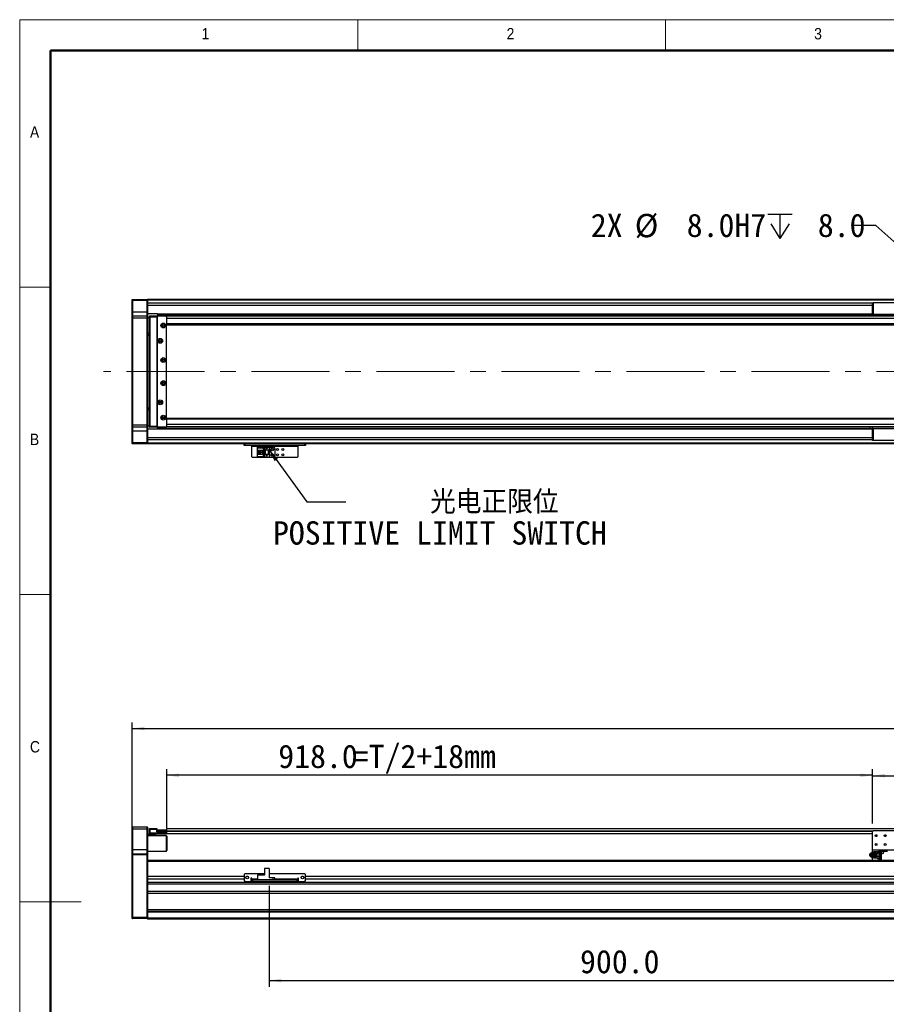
# Model space of a CAD drawing. Header units: millimetres. Extents: x 40 to 3320, y 40 to 2336.
# Tile 2 of 7: x 40 to 1167, y 1055 to 2336. Entities that reach past the tile are written whole.
import ezdxf

# ---------------------------------------------------------------- set-up
doc = ezdxf.new("R2010")
doc.units = ezdxf.units.MM
doc.header["$LTSCALE"] = 8
doc.linetypes.add('CENTERX2', pattern=[20.32, 12.7, -2.54, 2.54, -2.54])
doc.layers.add('DIMNS', color=7, linetype='Continuous')
doc.styles.add('SLDTEXTSTYLE0', font='Gothic.ttf', dxfattribs={"width": 0.913})
doc.styles.add('SLDTEXTSTYLE7', font='txt')
doc.styles.add('SLDTEXTSTYLE8', font='txt', dxfattribs={"bigfont": 'bigfont'})
doc.dimstyles.new('SLDDIMSTYLE1', dxfattribs={"dimtxt": 30.4, "dimasz": 16, "dimexe": 0, "dimexo": 0.0625, "dimgap": 7.6, "dimtad": 2, "dimdec": 1, "dimrnd": 1e-09, "dimzin": 4, "dimdsep": 46, "dimtxsty": 'SLDTEXTSTYLE7', "dimsah": 1, "dimcen": 0.09, "dimadec": 0, "dimazin": 1, "dimtfac": 1, "dimtdec": 1, "dimtofl": 0, "dimtmove": 0, "dimatfit": 3, "dimfxl": 0, "dimfrac": 2, "dimtolj": 1, "dimtzin": 12, "dimarcsym": 0})
doc.dimstyles.new('SLDDIMSTYLE3', dxfattribs={"dimtxt": 0.18, "dimasz": 16, "dimexe": 0, "dimexo": 0.0625, "dimgap": 0, "dimtad": 0, "dimtih": 1, "dimtoh": 1, "dimdec": 0, "dimrnd": 1e-09, "dimzin": 0, "dimdsep": 46, "dimtxsty": 'Standard', "dimsah": 1, "dimcen": 0.09, "dimadec": 0, "dimazin": 0, "dimtfac": 16, "dimtdec": 0, "dimtofl": 0, "dimtmove": 0, "dimatfit": 3, "dimfxl": 0, "dimfrac": 2, "dimtolj": 1, "dimtzin": 0, "dimarcsym": 0})
doc.dimstyles.new('SLDDIMSTYLE4', dxfattribs={"dimtxt": 30.4, "dimasz": 16, "dimexe": 0, "dimexo": 0.0625, "dimgap": 7.6, "dimtad": 0, "dimtih": 1, "dimtoh": 1, "dimdec": 1, "dimrnd": 1e-09, "dimzin": 4, "dimdsep": 46, "dimtxsty": 'SLDTEXTSTYLE7', "dimsah": 1, "dimcen": 0, "dimadec": 0, "dimazin": 1, "dimtfac": 1, "dimtdec": 1, "dimtofl": 0, "dimtmove": 0, "dimatfit": 3, "dimfxl": 0, "dimfrac": 2, "dimtolj": 1, "dimtzin": 12, "dimarcsym": 0})

# ---------------------------------------------------------------- blocks, each defined once
blk = doc.blocks.new('_D_7')
at = {"layer": 'DIMNS'}
for p, q in [((231.3, 1283.7), (231.3, 1360.6)), ((1149.3, 1289.7), (1149.3, 1360.6)), ((1149.3, 1352.6), (231.3, 1352.6))]:
    blk.add_line(p, q, dxfattribs=at)
for points in [[(231.3, 1352.6), (247.3, 1350.2), (247.3, 1355)], [(1149.3, 1352.6), (1133.3, 1355), (1133.3, 1350.2)]]:
    blk.add_solid(points, dxfattribs=at)
at = {"layer": 'DIMNS', "char_height": 30.4, "attachment_point": 1, "style": 'SLDTEXTSTYLE7'}
for s, insert in [('918.0', (376.3, 1392.5)), ('=T/2+18mm', (473.2, 1392.5))]:
    blk.add_mtext(s, dxfattribs=dict(at, insert=insert))
blk = doc.blocks.new('_D_8')
at = {"layer": 'DIMNS'}
for p, q in [((1149.3, 1289.7), (1149.3, 1360.1)), ((1399.3, 1289.7), (1399.3, 1360.1)), ((1149.3, 1352.1), (1399.3, 1352.1))]:
    blk.add_line(p, q, dxfattribs=at)
for points in [[(1149.3, 1352.1), (1165.3, 1349.7), (1165.3, 1354.5)], [(1399.3, 1352.1), (1383.3, 1354.5), (1383.3, 1349.7)]]:
    blk.add_solid(points, dxfattribs=at)
at = {"layer": 'DIMNS', "insert": (1229.3, 1392), "char_height": 30.4, "attachment_point": 1, "style": 'SLDTEXTSTYLE7'}
blk.add_mtext('250.0', dxfattribs=at)
blk = doc.blocks.new('_D_10')
at = {"layer": 'DIMNS'}
for p, q in [((186.3, 1259.2), (186.3, 1421.5)), ((186.3, 1413.5), (2362.3, 1413.5)), ((2362.3, 1259.2), (2362.3, 1421.5))]:
    blk.add_line(p, q, dxfattribs=at)
for points in [[(186.3, 1413.5), (202.3, 1411.1), (202.3, 1415.9)], [(2362.3, 1413.5), (2346.3, 1415.9), (2346.3, 1411.1)]]:
    blk.add_solid(points, dxfattribs=at)
at = {"layer": 'DIMNS', "insert": (1218.3, 1453.4), "char_height": 30.4, "attachment_point": 1, "style": 'SLDTEXTSTYLE7'}
blk.add_mtext('2176.0', dxfattribs=at)
blk = doc.blocks.new('_D_11')
at = {"layer": 'DIMNS'}
for p, q in [((364.3, 1208.9), (364.3, 1077.5)), ((1264.3, 1215.9), (1264.3, 1077.5)), ((364.3, 1085.5), (1264.3, 1085.5))]:
    blk.add_line(p, q, dxfattribs=at)
for points in [[(364.3, 1085.5), (380.3, 1083.1), (380.3, 1087.9)], [(1264.3, 1085.5), (1248.3, 1087.9), (1248.3, 1083.1)]]:
    blk.add_solid(points, dxfattribs=at)
at = {"layer": 'DIMNS', "insert": (768.8, 1125.4), "char_height": 30.4, "attachment_point": 1, "style": 'SLDTEXTSTYLE7'}
blk.add_mtext('900.0', dxfattribs=at)
blk = doc.blocks.new('SW_SYMBOL_HOLE_DEPTH')
at = {"layer": 'DIMNS', "color": 0}
for p, q in [((0, 7000), (6400, 7000)), ((3200, 7000), (3200, 600)), ((800, 4440), (3200, 600)), ((5600, 4440), (3200, 600))]:
    blk.add_line(p, q, dxfattribs=at)
blk = doc.blocks.new('_D_14')
at = {"layer": 'DIMNS'}
for p, q in [((1153.4, 2068.3), (1121.4, 2068.3)), ((1271.3, 1963.2), (1153.4, 2068.3))]:
    blk.add_line(p, q, dxfattribs=at)
blk.add_solid([(1271.3, 1963.2), (1261, 1975.6), (1257.8, 1972)], dxfattribs=at)
at = {"layer": 'DIMNS', "xscale": 0.004985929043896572, "yscale": 0.004985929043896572, "zscale": 0.004985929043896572}
blk.add_blockref('SW_SYMBOL_HOLE_DEPTH', (1012.9, 2048.2), dxfattribs=at)
at = {"layer": 'DIMNS', "char_height": 30.4, "attachment_point": 1, "style": 'SLDTEXTSTYLE7'}
for s, insert in [('2X ', (782.8, 2083.6)), ('%%c', (840, 2083.3)), (' 8.0H7 ', (886.9, 2083.6)), (' 8.0', (1057.4, 2083.6))]:
    blk.add_mtext(s, dxfattribs=dict(at, insert=insert))
blk = doc.blocks.new('SW_NOTE_5')
at = {"layer": 'DIMNS', "color": 0, "char_height": 30.4, "attachment_point": 2}
for s, insert, style in [('     光电正限位', (125.4, 15), 'SLDTEXTSTYLE8'), ('POSITIVE LIMIT SWITCH', (122.3, -25.2), 'SLDTEXTSTYLE7')]:
    blk.add_mtext(s, dxfattribs=dict(at, insert=insert, style=style))

msp = doc.modelspace()

# ---------------------------------------------------------------- linework, layer by layer
at = {"color": 7, "linetype": 'Continuous', "lineweight": 18}
for p, q in [((3320, 2336), (40, 2336)), ((40, 2336), (40, 40)), ((480, 2296), (480, 2336)), ((880, 2336), (880, 2296)), ((80, 2296), (3280, 2296)), ((80, 2296), (80, 80)), ((80, 1988), (40, 1988)), ((40, 1588), (80, 1588)), ((40, 1188), (120, 1188))]:
    msp.add_line(p, q, dxfattribs=at)
at = {"color": 7, "linetype": 'Continuous', "lineweight": 50}
for p, q in [((3280, 2296), (80, 2296)), ((80, 2296), (80, 80))]:
    msp.add_line(p, q, dxfattribs=at)
at = {"color": 7, "linetype": 'Continuous', "lineweight": 25}
for p, q in [((186.2873989, 1971.726603), (186.5873891, 1972.0266006)), ((186.2873989, 1970.5266051), (186.2873989, 1971.726603)), ((186.2873989, 1970.5266051), (186.5873891, 1970.5266051)), ((186.2873989, 1955.5266045), (186.2873989, 1970.5266051)), ((186.5873891, 1972.0266006), (186.5873891, 1970.5266051)), ((186.5873891, 1972.0266006), (205.9873897, 1972.0266006)), ((186.5873891, 1970.5266051), (186.5873891, 1955.5266045)), ((205.9873897, 1970.5266051), (186.5873891, 1970.5266051)), ((205.9873897, 1970.5266051), (205.9873897, 1972.0266006)), ((205.9873897, 1972.0266006), (206.2873799, 1971.726603)), ((205.9873897, 1955.5266045), (205.9873897, 1970.5266051)), ((205.9873897, 1970.5266051), (206.2873799, 1970.5266051)), ((1184.7873884, 1972.0266006), (206.2873799, 1972.0266006)), ((206.2873799, 1972.0266006), (206.2873799, 1971.726603)), ((206.2873799, 1971.726603), (206.2873799, 1970.5266051)), ((206.2873799, 1971.5266071), (1184.7873884, 1971.5266071)), ((206.2873799, 1970.5266051), (206.2873799, 1955.5266045)), ((1149.2873985, 1967.0266054), (206.2873799, 1967.0266054)), ((394.2874032, 1971.8266047), (1184.7873884, 1971.8266047)), ((394.2874032, 1971.8266047), (394.2874032, 1971.6266013)), ((394.2874032, 1971.6266013), (1184.7873884, 1971.6266013)), ((394.2874032, 1971.5266071), (394.2874032, 1971.6266013)), ((1149.2873985, 1952.5266058), (1149.2873985, 1967.5266064)), ((1149.2873985, 1967.5266064), (1150.2873856, 1967.5266064)), ((1150.2873856, 1967.5266064), (1150.2873856, 1952.5266058)), ((1398.2874113, 1967.5266064), (1150.2873856, 1967.5266064)), ((186.2873989, 1955.5266045), (186.5873891, 1955.5266045)), ((186.2873989, 1950.2266042), (186.2873989, 1955.5266045)), ((186.5873891, 1950.5266018), (186.2873989, 1950.2266042)), ((186.2873989, 1947.5266032), (186.2873989, 1950.2266042)), ((186.5873891, 1955.5266045), (186.5873891, 1950.5266018)), ((205.9873897, 1955.5266045), (186.5873891, 1955.5266045)), ((186.5873891, 1950.5266018), (186.5873891, 1947.5266032)), ((186.5873891, 1950.5266018), (205.9873897, 1950.5266018)), ((205.9873897, 1950.5266018), (205.9873897, 1955.5266045)), ((205.9873897, 1955.5266045), (206.2873799, 1955.5266045)), ((205.9873897, 1947.5266032), (205.9873897, 1950.5266018)), ((205.9873897, 1950.5266018), (206.2873799, 1950.2266042)), ((206.2873799, 1955.5266045), (206.2873799, 1950.2266042)), ((219.2873913, 1953.0266068), (206.2873799, 1953.0266068)), ((206.2873799, 1950.2266042), (206.2873799, 1947.5266032)), ((208.7873775, 1948.0266042), (206.2873799, 1948.0266042)), ((208.7873775, 1950.2266042), (209.0874273, 1950.5266018)), ((208.7873775, 1949.0266062), (208.7873775, 1950.2266042)), ((208.7873775, 1807.0266015), (208.7873775, 1949.0266062)), ((208.7873775, 1949.0266062), (209.0874273, 1949.0266062)), ((209.0874273, 1950.5266018), (209.0874273, 1949.0266062)), ((209.0874273, 1950.5266018), (218.2874042, 1950.5266018)), ((209.0874273, 1949.0266062), (209.0874273, 1807.0266015)), ((218.2874042, 1949.0266062), (209.0874273, 1949.0266062)), ((218.2874042, 1950.5266018), (218.2874042, 1949.0266062)), ((218.2874042, 1950.5266018), (230.4874021, 1950.5266018)), ((230.4874021, 1950.2266042), (218.2874042, 1950.2266042)), ((218.2874042, 1949.0266062), (218.2874042, 1807.0266015)), ((219.2873913, 1950.0266008), (218.7874275, 1949.5266072)), ((218.7874275, 1949.5266072), (218.7874275, 1806.5266005)), ((219.2873913, 1953.0266068), (219.2873913, 1952.596604)), ((219.2873913, 1953.0266068), (1149.2873985, 1953.0266068)), ((1149.2873985, 1952.596604), (219.2873913, 1952.596604)), ((219.2873913, 1952.596604), (219.2873913, 1952.0225145)), ((219.2873913, 1952.0225145), (219.2873913, 1950.5266018)), ((219.2873913, 1952.0225145), (1149.2873985, 1952.0225145)), ((230.2873689, 1950.0266008), (219.2873913, 1950.0266008)), ((230.7873923, 1949.5266072), (230.2873689, 1950.0266008)), ((230.4874021, 1950.5266018), (230.4874021, 1950.2266042)), ((230.7873923, 1950.2266042), (230.4874021, 1950.5266018)), ((230.4874021, 1949.8266048), (230.4874021, 1950.2266042)), ((230.7873923, 1950.2266042), (230.4874021, 1950.2266042)), ((230.7873923, 1950.2266042), (230.7873923, 1950.0266008)), ((2316.7874175, 1950.0266008), (230.7873923, 1950.0266008)), ((230.7873923, 1950.0266008), (230.7873923, 1949.5266072)), ((230.7873923, 1949.3882797), (230.7873923, 1949.5266072)), ((230.7873923, 1949.3882797), (230.7873923, 1947.0266021)), ((1150.2873856, 1952.5266058), (1149.2873985, 1952.5266058)), ((1149.2873985, 1952.5266058), (1149.2873985, 1952.0266048)), ((1261.8873972, 1952.0266048), (1149.2873985, 1952.0266048)), ((1149.2873985, 1952.0266048), (1149.2873985, 1950.0266008)), ((1262.7675194, 1952.5266058), (1150.2873856, 1952.5266058)), ((186.5873891, 1947.5266032), (186.2873989, 1947.5266032)), ((186.2873989, 1808.5266046), (186.2873989, 1947.5266032)), ((205.9873897, 1947.5266032), (186.5873891, 1947.5266032)), ((186.5873891, 1947.5266032), (186.5873891, 1808.5266046)), ((205.9873897, 1947.5266032), (206.2873799, 1947.5266032)), ((205.9873897, 1808.5266046), (205.9873897, 1947.5266032)), ((206.2873799, 1947.5266032), (206.2873799, 1808.5266046)), ((2316.7874175, 1947.0266021), (230.7873923, 1947.0266021)), ((230.7873923, 1947.0266021), (230.7873923, 1940.0265991)), ((2316.7874175, 1940.0265991), (230.7873923, 1940.0265991)), ((230.7873923, 1940.0265991), (230.7873923, 1939.0266008)), ((230.7873923, 1939.0266008), (2316.7874175, 1939.0266008)), ((230.7873923, 1817.0266069), (230.7873923, 1939.0266008)), ((206.2873799, 1928.0266046), (208.7873775, 1928.0266046)), ((206.2873799, 1926.0266043), (208.7873775, 1926.0266043)), ((208.7873775, 1925.0266023), (206.2873799, 1925.0266023)), ((206.2873799, 1831.0266055), (208.7873775, 1831.0266055)), ((208.7873775, 1830.0266035), (206.2873799, 1830.0266035)), ((208.7873775, 1828.0266031), (206.2873799, 1828.0266031)), ((186.5873891, 1808.5266046), (186.2873989, 1808.5266046)), ((186.2873989, 1805.8266036), (186.2873989, 1808.5266046)), ((186.5873891, 1808.5266046), (205.9873897, 1808.5266046)), ((186.5873891, 1808.5266046), (186.5873891, 1805.526606)), ((205.9873897, 1808.5266046), (206.2873799, 1808.5266046)), ((205.9873897, 1805.526606), (205.9873897, 1808.5266046)), ((206.2873799, 1808.5266046), (206.2873799, 1805.8266036)), ((206.2873799, 1808.0266036), (208.7873775, 1808.0266036)), ((208.7873775, 1807.0266015), (209.0874273, 1807.0266015)), ((208.7873775, 1805.8266036), (208.7873775, 1807.0266015)), ((209.0874273, 1807.0266015), (218.2874042, 1807.0266015)), ((209.0874273, 1807.0266015), (209.0874273, 1805.526606)), ((218.2874042, 1807.0266015), (218.2874042, 1805.526606)), ((2316.7874175, 1817.0266069), (230.7873923, 1817.0266069)), ((230.7873923, 1817.0266069), (230.7873923, 1816.0266049)), ((2316.7874175, 1816.0266049), (230.7873923, 1816.0266049)), ((230.7873923, 1816.0266049), (230.7873923, 1809.0266056)), ((2316.7874175, 1809.0266056), (230.7873923, 1809.0266056)), ((230.7873923, 1809.0266056), (230.7873923, 1806.664928)), ((186.5873891, 1805.526606), (186.2873989, 1805.8266036)), ((186.2873989, 1800.5266033), (186.2873989, 1805.8266036)), ((186.5873891, 1800.5266033), (186.2873989, 1800.5266033)), ((186.2873989, 1785.5266027), (186.2873989, 1800.5266033)), ((205.9873897, 1805.526606), (186.5873891, 1805.526606)), ((186.5873891, 1805.526606), (186.5873891, 1800.5266033)), ((205.9873897, 1800.5266033), (186.5873891, 1800.5266033)), ((186.5873891, 1800.5266033), (186.5873891, 1785.5266027)), ((205.9873897, 1805.526606), (206.2873799, 1805.8266036)), ((205.9873897, 1800.5266033), (205.9873897, 1805.526606)), ((206.2873799, 1800.5266033), (205.9873897, 1800.5266033)), ((205.9873897, 1785.5266027), (205.9873897, 1800.5266033)), ((206.2873799, 1805.8266036), (206.2873799, 1800.5266033)), ((219.2873913, 1803.0266009), (206.2873799, 1803.0266009)), ((206.2873799, 1800.5266033), (206.2873799, 1785.5266027)), ((208.7873775, 1805.8266036), (209.0874273, 1805.526606)), ((218.2874042, 1805.526606), (209.0874273, 1805.526606)), ((218.2874042, 1805.8266036), (230.4874021, 1805.8266036)), ((230.4874021, 1805.526606), (218.2874042, 1805.526606)), ((218.7874275, 1806.5266005), (219.2873913, 1806.026607)), ((219.2873913, 1806.026607), (230.2873689, 1806.026607)), ((219.2873913, 1805.526606), (219.2873913, 1804.0306933)), ((1147.0368165, 1804.0306933), (219.2873913, 1804.0306933)), ((219.2873913, 1804.0306933), (219.2873913, 1803.4566037)), ((1147.8025276, 1803.4566037), (219.2873913, 1803.4566037)), ((219.2873913, 1803.4566037), (219.2873913, 1803.0266009)), ((1149.2873985, 1803.0266009), (219.2873913, 1803.0266009)), ((230.2873689, 1806.026607), (230.7873923, 1806.5266005)), ((230.4874021, 1805.8266036), (230.4874021, 1806.2266029)), ((230.4874021, 1805.8266036), (230.7873923, 1805.8266036)), ((230.4874021, 1805.526606), (230.7873923, 1805.8266036)), ((230.4874021, 1805.8266036), (230.4874021, 1805.526606)), ((230.7873923, 1806.5266005), (230.7873923, 1806.664928)), ((230.7873923, 1806.5266005), (230.7873923, 1806.026607)), ((2316.7874175, 1806.026607), (230.7873923, 1806.026607)), ((230.7873923, 1806.026607), (230.7873923, 1805.8266036)), ((1145.7784432, 1806.026607), (1145.6873971, 1804.7244317)), ((1149.2873985, 1804.0266029), (1149.2873985, 1806.026607)), ((1399.2873985, 1804.0266029), (1149.2873985, 1804.0266029)), ((1149.2873985, 1804.0266029), (1149.2873985, 1803.5266019)), ((1149.2873985, 1788.5266013), (1149.2873985, 1803.5266019)), ((1149.2873985, 1803.5266019), (1150.2873856, 1803.5266019)), ((1150.2873856, 1803.5266019), (1150.2873856, 1788.5266013)), ((1398.2874113, 1803.5266019), (1150.2873856, 1803.5266019)), ((186.5873891, 1785.5266027), (186.2873989, 1785.5266027)), ((186.2873989, 1784.3266047), (186.2873989, 1785.5266027)), ((186.5873891, 1784.0266071), (186.2873989, 1784.3266047)), ((186.5873891, 1785.5266027), (205.9873897, 1785.5266027)), ((186.5873891, 1785.5266027), (186.5873891, 1784.0266071)), ((205.9873897, 1784.0266071), (186.5873891, 1784.0266071)), ((206.2873799, 1785.5266027), (205.9873897, 1785.5266027)), ((205.9873897, 1784.0266071), (205.9873897, 1785.5266027)), ((206.2873799, 1784.3266047), (205.9873897, 1784.0266071)), ((1149.2873985, 1789.0266023), (206.2873799, 1789.0266023)), ((206.2873799, 1785.5266027), (206.2873799, 1784.3266047)), ((206.2873799, 1784.3266047), (206.2873799, 1784.0266071)), ((1264.287408, 1784.0266071), (206.2873799, 1784.0266071)), ((331.7874032, 1782.026603), (331.7874032, 1784.0266071)), ((332.7873904, 1782.026603), (331.7874032, 1782.026603)), ((332.7873904, 1784.0266071), (332.7873904, 1782.026603)), ((410.7873994, 1782.026603), (332.7873904, 1782.026603)), ((341.7873937, 1782.026603), (341.7873937, 1781.026601)), ((401.7873961, 1781.026601), (401.7873961, 1782.026603)), ((410.7873994, 1782.026603), (410.7873994, 1784.0266071)), ((411.7873865, 1782.026603), (410.7873994, 1782.026603)), ((411.7873865, 1784.0266071), (411.7873865, 1782.026603)), ((1150.2873856, 1788.5266013), (1149.2873985, 1788.5266013)), ((1398.2874113, 1788.5266013), (1150.2873856, 1788.5266013)), ((341.7873937, 1781.026601), (401.7873961, 1781.026601)), ((341.7873937, 1767.2266058), (341.7873937, 1781.026601)), ((349.087413, 1778.9266027), (349.087413, 1779.7266014)), ((349.087413, 1779.7266014), (358.2873899, 1779.7266014)), ((357.3873895, 1778.9266027), (349.087413, 1778.9266027)), ((349.087413, 1778.9266027), (349.087413, 1778.4266017)), ((356.887396, 1778.4266017), (349.087413, 1778.4266017)), ((349.087413, 1775.8266024), (349.087413, 1778.4266017)), ((349.087413, 1775.8266024), (355.2873987, 1775.8266024)), ((349.087413, 1770.2266045), (349.087413, 1775.8266024)), ((355.2873987, 1770.2266045), (349.087413, 1770.2266045)), ((349.087413, 1767.6266051), (349.087413, 1770.2266045)), ((350.3873903, 1770.2266045), (350.3873903, 1775.8266024)), ((350.8873838, 1775.4766039), (350.8873838, 1775.8266024)), ((355.2873987, 1775.4766039), (350.8873838, 1775.4766039)), ((350.8873838, 1770.5766029), (350.8873838, 1775.4766039)), ((350.8873838, 1770.2266045), (350.8873838, 1770.5766029)), ((350.8873838, 1770.5766029), (355.2873987, 1770.5766029)), ((351.847406, 1773.8266058), (351.847406, 1772.2266011)), ((353.6874014, 1773.8266058), (351.847406, 1773.8266058)), ((351.847406, 1772.2266011), (353.6874014, 1772.2266011)), ((353.6874014, 1773.8266058), (353.6874014, 1772.2266011)), ((355.2873987, 1775.8266024), (355.2873987, 1770.2266045)), ((356.887396, 1778.4266017), (357.3873895, 1778.9266027)), ((356.887396, 1767.6266051), (356.887396, 1778.4266017)), ((357.3873895, 1767.1266041), (357.3873895, 1778.9266027)), ((358.2873899, 1779.7266014), (358.2873899, 1776.0266058)), ((358.2873899, 1779.7266014), (364.287402, 1779.7266014)), ((358.2873899, 1776.0266058), (364.287402, 1776.0266058)), ((358.2873899, 1776.0266058), (358.2873899, 1770.0266011)), ((358.2873899, 1770.0266011), (358.2873899, 1766.3266055)), ((364.287402, 1770.0266011), (358.2873899, 1770.0266011)), ((358.7874132, 1776.0266058), (358.7874132, 1770.0266011)), ((359.0874034, 1776.0266058), (359.0874034, 1770.0266011)), ((360.6874007, 1778.2266058), (360.8874041, 1778.2266058)), ((361.2874109, 1777.0266004), (360.6874007, 1778.2266058)), ((360.6874007, 1768.6266072), (360.8874041, 1768.6266072)), ((361.2874109, 1767.4266018), (360.6874007, 1768.6266072)), ((360.8874041, 1778.6266051), (361.6873878, 1778.6266051)), ((360.8874041, 1778.2266058), (360.8874041, 1778.6266051)), ((360.8874041, 1769.0266065), (361.6873878, 1769.0266065)), ((360.8874041, 1768.6266072), (360.8874041, 1769.0266065)), ((361.8873912, 1778.2266058), (361.2874109, 1777.0266004)), ((361.8873912, 1768.6266072), (361.2874109, 1767.4266018)), ((361.6873878, 1778.6266051), (361.6873878, 1778.2266058)), ((361.6873878, 1778.2266058), (361.8873912, 1778.2266058)), ((361.6873878, 1769.0266065), (361.6873878, 1768.6266072)), ((361.6873878, 1768.6266072), (361.8873912, 1768.6266072)), ((363.4873885, 1770.0266011), (363.4873885, 1776.0266058)), ((363.7874085, 1770.0266011), (363.7874085, 1776.0266058)), ((364.287402, 1779.7266014), (364.287402, 1776.0266058)), ((364.287402, 1779.7266014), (369.7873908, 1779.7266014)), ((364.287402, 1776.0266058), (364.287402, 1770.0266011)), ((364.287402, 1770.0266011), (364.287402, 1766.3266055)), ((371.7873949, 1777.7266048), (371.7873949, 1768.3266021)), ((401.7873961, 1781.026601), (401.7873961, 1767.2266058)), ((341.7873937, 1767.2266058), (342.7874106, 1766.2266038)), ((400.787409, 1766.2266038), (342.7874106, 1766.2266038)), ((349.087413, 1767.6266051), (356.887396, 1767.6266051)), ((349.087413, 1767.6266051), (349.087413, 1767.1266041)), ((349.087413, 1767.1266041), (357.3873895, 1767.1266041)), ((349.087413, 1766.3266055), (349.087413, 1767.1266041)), ((358.2873899, 1766.3266055), (349.087413, 1766.3266055)), ((357.3873895, 1767.1266041), (356.887396, 1767.6266051)), ((364.287402, 1766.3266055), (358.2873899, 1766.3266055)), ((369.7873908, 1766.3266055), (364.287402, 1766.3266055)), ((400.787409, 1766.2266038), (401.7873961, 1767.2266058)), ((186.5873891, 1285.5420095), (186.2873989, 1285.2420119)), ((186.2873989, 1282.5420109), (186.2873989, 1285.2420119)), ((186.5873891, 1282.5420109), (186.2873989, 1282.5420109)), ((186.2873989, 1255.5420121), (186.2873989, 1282.5420109)), ((186.5873891, 1285.5420095), (186.5873891, 1282.5420109)), ((186.5873891, 1285.5420095), (205.9873897, 1285.5420095)), ((205.9873897, 1282.5420109), (186.5873891, 1282.5420109)), ((186.5873891, 1282.5420109), (186.5873891, 1255.5420121)), ((205.9873897, 1282.5420109), (205.9873897, 1285.5420095)), ((205.9873897, 1285.5420095), (206.2873799, 1285.2420119)), ((205.9873897, 1255.5420121), (205.9873897, 1282.5420109)), ((205.9873897, 1282.5420109), (206.2873799, 1282.5420109)), ((206.2873799, 1285.2420119), (206.2873799, 1282.5420109)), ((206.2873799, 1282.5420109), (206.2873799, 1255.5420121)), ((208.7873775, 1283.2420153), (209.0874273, 1283.5420129)), ((208.7873775, 1282.0420099), (208.7873775, 1283.2420153)), ((208.7873775, 1277.5420157), (208.7873775, 1282.0420099)), ((208.7873775, 1282.0420099), (209.0874273, 1282.0420099)), ((209.0874273, 1283.5420129), (209.0874273, 1282.0420099)), ((209.0874273, 1283.5420129), (218.2874042, 1283.5420129)), ((209.0874273, 1282.0420099), (209.0874273, 1277.5420157)), ((218.2874042, 1282.0420099), (209.0874273, 1282.0420099)), ((218.2874042, 1283.5420129), (218.2874042, 1282.0420099)), ((218.2874042, 1279.2420146), (218.2874042, 1282.0420099)), ((218.7874275, 1279.7420156), (218.7874275, 1281.7420122)), ((218.7874275, 1281.7420122), (219.2873913, 1281.7420122)), ((219.2873913, 1281.7420122), (219.2873913, 1279.7420156)), ((219.2873913, 1281.7420122), (230.2873689, 1281.7420122)), ((230.2873689, 1279.7420156), (230.2873689, 1281.7420122)), ((230.2873689, 1281.7420122), (230.7873923, 1281.7420122)), ((2316.7874175, 1282.8920094), (230.7873923, 1282.8920094)), ((230.7873923, 1282.8920094), (230.7873923, 1281.7420122)), ((230.7873923, 1281.7420122), (230.7873923, 1281.5503237)), ((230.7873923, 1281.5503237), (230.7873923, 1279.8920107)), ((206.2873799, 1276.0420126), (209.0874273, 1276.0420126)), ((216.2873703, 1275.0420106), (206.2873799, 1275.0420106)), ((230.7873923, 1274.042016), (206.2873799, 1274.042016)), ((209.0874273, 1277.5420157), (208.7873775, 1277.5420157)), ((208.7873775, 1276.3420102), (208.7873775, 1277.5420157)), ((209.0874273, 1276.0420126), (208.7873775, 1276.3420102)), ((209.0874273, 1277.5420157), (230.4874021, 1277.5420157)), ((209.0874273, 1277.5420157), (209.0874273, 1276.0420126)), ((230.4874021, 1276.0420126), (209.0874273, 1276.0420126)), ((216.2873703, 1276.0420126), (216.2873703, 1275.0420106)), ((216.2873703, 1275.0420106), (216.2873703, 1274.042016)), ((218.2874042, 1279.5420123), (230.4874021, 1279.5420123)), ((230.4874021, 1279.2420146), (218.2874042, 1279.2420146)), ((218.7874275, 1279.5420123), (218.7874275, 1279.7420156)), ((219.2873913, 1279.7420156), (218.7874275, 1279.7420156)), ((219.2873913, 1279.7420156), (230.2873689, 1279.7420156)), ((230.7873923, 1279.7420156), (230.2873689, 1279.7420156)), ((230.4874021, 1279.5420123), (230.7873923, 1279.5420123)), ((230.4874021, 1279.5420123), (230.4874021, 1279.2420146)), ((230.4874021, 1279.5420123), (230.7873923, 1279.2420146)), ((230.4874021, 1277.5420157), (230.4874021, 1279.2420146)), ((230.4874021, 1279.2420146), (230.7873923, 1279.2420146)), ((230.4874021, 1276.0420126), (230.4874021, 1277.5420157)), ((230.4874021, 1277.5420157), (230.7873923, 1277.5420157)), ((230.4874021, 1276.0420126), (230.7873923, 1276.3420102)), ((230.7873923, 1279.8920107), (230.7873923, 1279.3920097)), ((230.7873923, 1279.3920097), (230.7873923, 1279.2420146)), ((230.7873923, 1279.2420146), (230.7873923, 1277.5420157)), ((230.7873923, 1277.5420157), (230.7873923, 1276.3420102)), ((1149.2873985, 1276.3920111), (230.7873923, 1276.3920111)), ((231.2874156, 1273.542015), (230.7873923, 1274.042016)), ((230.7873923, 1254.0420127), (230.7873923, 1274.042016)), ((231.2874156, 1273.542015), (231.2874156, 1254.5420138)), ((1150.2873856, 1280.5420143), (1149.2873985, 1279.5420123)), ((1149.2873985, 1255.042011), (1149.2873985, 1279.5420123)), ((1398.2874113, 1280.5420143), (1150.2873856, 1280.5420143)), ((186.5873891, 1255.5420121), (186.2873989, 1255.5420121)), ((186.2873989, 1250.2420117), (186.2873989, 1255.5420121)), ((186.5873891, 1250.5420131), (186.2873989, 1250.2420117)), ((186.2873989, 1249.0420138), (186.2873989, 1250.2420117)), ((186.5873891, 1249.0420138), (186.2873989, 1249.0420138)), ((186.2873989, 1168.1662762), (186.2873989, 1249.0420138)), ((186.5873891, 1255.5420121), (186.5873891, 1250.5420131)), ((205.9873897, 1255.5420121), (186.5873891, 1255.5420121)), ((186.5873891, 1250.5420131), (186.5873891, 1249.0420138)), ((186.5873891, 1250.5420131), (205.9873897, 1250.5420131)), ((186.5873891, 1249.0420138), (186.5873891, 1168.0420117)), ((205.9873897, 1249.0420138), (186.5873891, 1249.0420138)), ((205.9873897, 1250.5420131), (205.9873897, 1255.5420121)), ((206.2873799, 1255.5420121), (205.9873897, 1255.5420121)), ((205.9873897, 1249.0420138), (205.9873897, 1250.5420131)), ((206.2873799, 1250.2420117), (205.9873897, 1250.5420131)), ((205.9873897, 1168.0420117), (205.9873897, 1249.0420138)), ((206.2873799, 1249.0420138), (205.9873897, 1249.0420138)), ((206.2873799, 1255.5420121), (206.2873799, 1250.2420117)), ((206.2873799, 1254.0420127), (230.7873923, 1254.0420127)), ((206.2873799, 1250.2420117), (206.2873799, 1249.0420138)), ((206.2873799, 1249.0420138), (206.2873799, 1241.2561571)), ((230.7873923, 1254.0420127), (231.2874156, 1254.5420138)), ((1146.4842218, 1251.0033754), (1146.1274284, 1250.4826767)), ((1146.1274284, 1247.6013509), (1146.4842218, 1247.0806484)), ((1148.3942229, 1252.5420134), (1148.1361347, 1252.1741112)), ((1264.287408, 1255.042011), (1149.2873985, 1255.042011)), ((1149.2873985, 1252.5420134), (1149.2873985, 1255.042011)), ((1149.2873985, 1241.5420135), (1149.2873985, 1245.5420141)), ((1155.2874106, 1253.0420107), (1151.9873995, 1253.0420107)), ((1151.9873995, 1245.0420131), (1155.2874106, 1245.0420131)), ((1152.1178442, 1252.5420134), (1152.5733727, 1252.5420134)), ((1152.1178442, 1245.5420141), (1152.5733727, 1245.5420141)), ((1154.4586378, 1249.0420138), (1153.9792377, 1249.0420138)), ((1155.7862121, 1253.660815), (1155.2874106, 1253.1620135)), ((1155.2874106, 1252.9996728), (1155.7862121, 1253.660815)), ((1155.2874106, 1253.1620135), (1155.2874106, 1252.9996728)), ((1155.2874106, 1252.5061128), (1155.2874106, 1252.9996728)), ((1155.2874106, 1252.0125565), (1155.2874106, 1252.5061128)), ((1155.7862121, 1251.3514144), (1155.2874106, 1252.0125565)), ((1155.2874106, 1250.02913), (1155.2874106, 1252.0125565)), ((1155.2874106, 1250.02913), (1155.7862121, 1251.3514144)), ((1155.2874106, 1249.0420138), (1155.2874106, 1250.02913)), ((1155.2874106, 1248.0548938), (1155.2874106, 1249.0420138)), ((1155.7862121, 1246.7326095), (1155.2874106, 1248.0548938)), ((1155.2874106, 1246.071471), (1155.2874106, 1248.0548938)), ((1155.2874106, 1246.071471), (1155.7862121, 1246.7326095)), ((1155.2874106, 1245.577911), (1155.2874106, 1246.071471)), ((1155.2874106, 1245.084351), (1155.2874106, 1245.577911)), ((1155.7862121, 1244.4232089), (1155.2874106, 1245.084351)), ((1155.2874106, 1244.9220141), (1155.2874106, 1245.084351)), ((1155.2874106, 1244.9220141), (1155.7862121, 1244.4232089)), ((1155.7862121, 1253.660815), (1157.2873849, 1253.660815)), ((1157.2873849, 1251.3514144), (1155.7862121, 1251.3514144)), ((1155.7862121, 1246.7326095), (1157.2873849, 1246.7326095)), ((1155.7862121, 1244.4232089), (1157.2873849, 1244.4232089)), ((1157.2873849, 1254.6420117), (1159.7874123, 1254.6420117)), ((1157.2873849, 1254.6420117), (1157.2873849, 1253.6420134)), ((1159.7874123, 1253.6420134), (1157.2873849, 1253.6420134)), ((1157.2873849, 1253.6420134), (1157.2873849, 1241.5420135)), ((1159.7874123, 1254.1420107), (1159.7874123, 1254.6420117)), ((1160.2874059, 1254.6420117), (1159.7874123, 1254.1420107)), ((1159.7874123, 1254.1420107), (1160.2874059, 1253.6420134)), ((1159.7874123, 1253.6420134), (1159.7874123, 1254.1420107)), ((1159.7874123, 1241.5420135), (1159.7874123, 1253.6420134)), ((1168.8874024, 1254.6420117), (1160.2874059, 1254.6420117)), ((1160.2874059, 1253.6420134), (1160.2874059, 1241.5420135)), ((1168.8874024, 1253.6420134), (1160.2874059, 1253.6420134)), ((1264.287408, 1241.5420135), (206.2873799, 1241.5420135)), ((206.2873799, 1241.2561571), (206.2873799, 1240.5420115)), ((206.2873799, 1240.5420115), (206.2873799, 1221.0420129)), ((358.2873899, 1231.4420139), (358.2873899, 1222.5420122)), ((364.287402, 1231.4420139), (358.2873899, 1231.4420139)), ((364.287402, 1231.4420139), (364.287402, 1219.0420126)), ((206.2873799, 1221.0420129), (206.2873799, 1217.6420131)), ((331.7874032, 1221.0420129), (206.2873799, 1221.0420129)), ((331.7874032, 1217.6420131), (206.2873799, 1217.6420131)), ((206.2873799, 1217.6420131), (206.2873799, 1213.3070343)), ((332.7873904, 1224.5420126), (331.7874032, 1223.5420124)), ((331.7874032, 1223.5420124), (331.7874032, 1215.5420129)), ((358.2873899, 1224.5420126), (332.7873904, 1224.5420126)), ((336.5873951, 1221.0420129), (334.9873978, 1221.0420129)), ((341.7873937, 1218.5420116), (340.7874066, 1218.5420116)), ((340.7874066, 1218.5420116), (340.7874066, 1214.5420128)), ((341.7873937, 1217.6420131), (340.7874066, 1217.6420131)), ((341.7873937, 1217.5420133), (341.7873937, 1218.5420116)), ((341.7873937, 1217.5420133), (341.7873937, 1216.5420131)), ((349.087413, 1223.0420132), (356.887396, 1223.0420132)), ((349.087413, 1223.0420132), (349.087413, 1222.5420122)), ((349.087413, 1222.5420122), (349.087413, 1216.5420131)), ((358.2873899, 1222.5420122), (349.087413, 1222.5420122)), ((357.3873895, 1222.5420122), (356.887396, 1223.0420132)), ((410.7873994, 1224.5420126), (364.287402, 1224.5420126)), ((369.7873908, 1219.0420126), (364.287402, 1219.0420126)), ((369.7873908, 1216.5420131), (369.7873908, 1219.0420126)), ((371.7873949, 1219.0420126), (369.7873908, 1219.0420126)), ((371.7873949, 1216.5420131), (371.7873949, 1219.0420126)), ((402.787413, 1218.5420116), (401.7873961, 1218.5420116)), ((401.7873961, 1218.5420116), (401.7873961, 1217.5420133)), ((402.787413, 1217.6420131), (401.7873961, 1217.6420131)), ((401.7873961, 1216.5420131), (401.7873961, 1217.5420133)), ((402.787413, 1214.5420128), (402.787413, 1218.5420116)), ((408.587392, 1221.0420129), (406.9873947, 1221.0420129)), ((411.7873865, 1223.5420124), (410.7873994, 1224.5420126)), ((411.7873865, 1215.5420129), (411.7873865, 1223.5420124)), ((2136.7873508, 1221.0420129), (411.7873865, 1221.0420129)), ((2136.7873508, 1217.6420131), (411.7873865, 1217.6420131)), ((2342.2873575, 1213.3070343), (206.2873799, 1213.3070343)), ((206.2873799, 1213.3070343), (206.2873799, 1211.9993643)), ((206.2873799, 1211.9993643), (206.2873799, 1174.8420132)), ((2342.2873575, 1210.8495777), (206.2873799, 1210.8495777)), ((331.7874032, 1215.5420129), (332.7873904, 1214.5420128)), ((332.7873904, 1214.5420128), (340.7874066, 1214.5420128)), ((341.7873937, 1214.5420128), (341.7873937, 1216.5420131)), ((341.7873937, 1216.5420131), (342.7874106, 1216.5420131)), ((342.7874106, 1214.5420128), (341.7873937, 1214.5420128)), ((342.7874106, 1216.5420131), (342.7874106, 1214.5420128)), ((400.787409, 1216.5420131), (342.7874106, 1216.5420131)), ((400.787409, 1214.5420128), (342.7874106, 1214.5420128)), ((400.787409, 1214.5420128), (400.787409, 1216.5420131)), ((400.787409, 1216.5420131), (401.7873961, 1216.5420131)), ((401.7873961, 1214.5420128), (400.787409, 1214.5420128)), ((401.7873961, 1216.5420131), (401.7873961, 1214.5420128)), ((402.787413, 1214.5420128), (410.7873994, 1214.5420128)), ((410.7873994, 1214.5420128), (411.7873865, 1215.5420129)), ((2342.2873575, 1201.4377673), (206.2873799, 1201.4377673)), ((2342.2873575, 1198.9803113), (206.2873799, 1198.9803113)), ((186.2873989, 1168.1662762), (186.5873891, 1168.0420117)), ((186.2873989, 1166.3420127), (186.2873989, 1168.1662762)), ((186.2873989, 1166.3420127), (186.5873891, 1166.0420132)), ((186.5873891, 1168.0420117), (205.9873897, 1168.0420117)), ((186.5873891, 1168.0420117), (186.5873891, 1166.0420132)), ((206.2873799, 1168.1662762), (205.9873897, 1168.0420117)), ((205.9873897, 1166.0420132), (205.9873897, 1168.0420117)), ((206.2873799, 1166.3420127), (205.9873897, 1166.0420132)), ((2342.2873575, 1177.5420123), (206.2873799, 1177.5420123)), ((2342.2873575, 1175.542012), (206.2873799, 1175.542012)), ((206.2873799, 1174.8420132), (206.2873799, 1174.5420118)), ((2342.2873575, 1174.5420118), (206.2873799, 1174.5420118)), ((206.2873799, 1174.5420118), (206.2873799, 1166.5420124)), ((2342.2873575, 1166.5420124), (206.2873799, 1166.5420124)), ((206.2873799, 1166.5420124), (206.2873799, 1165.5420122)), ((205.9873897, 1166.0420132), (186.5873891, 1166.0420132)), ((2342.2873575, 1165.5420122), (206.2873799, 1165.5420122))]:
    msp.add_line(p, q, dxfattribs=at)
at = {"color": 8, "linetype": 'Continuous', "lineweight": 25}
for p, q in [((1184.7873884, 1971.0266061), (206.2873799, 1971.0266061)), ((1149.2873985, 1964.0266068), (206.2873799, 1964.0266068)), ((1149.2873985, 1792.0266009), (206.2873799, 1792.0266009)), ((1264.287408, 1785.0266017), (206.2873799, 1785.0266017)), ((1149.6373969, 1279.8920107), (230.7873923, 1279.8920107)), ((1149.2873985, 1279.3920097), (230.7873923, 1279.3920097)), ((1151.9873995, 1253.0420107), (1151.9873995, 1252.5756304)), ((1151.9873995, 1245.4772649), (1151.9873995, 1245.0420131)), ((1264.287408, 1240.5420115), (206.2873799, 1240.5420115)), ((349.087413, 1217.5420133), (341.7873937, 1217.5420133)), ((401.7873961, 1217.5420133), (371.7873949, 1217.5420133))]:
    msp.add_line(p, q, dxfattribs=at)
at = {"color": 7, "linetype": 'Continuous', "lineweight": 25, "flags": 128}
for points in [[(1145.6873971, 1804.7244317), (1145.8584625, 1804.6553127), (1146.345641, 1804.4584758), (1147.0747548, 1804.1638948), (1147.9347903, 1803.8164146), (1148.7948555, 1803.4689344), (1149.2873985, 1803.2699294)], [(1145.6873971, 1249.0420138), (1145.8584625, 1249.9696073), (1146.345641, 1250.7559826), (1147.0747548, 1251.2814199), (1147.9347903, 1251.4659298), (1148.7948555, 1251.2814199), (1149.5239693, 1250.7559826), (1150.0111479, 1249.9696073), (1150.1822132, 1249.0420138), (1150.0111479, 1248.1144202), (1149.5239693, 1247.3280412), (1148.7948555, 1246.8026039), (1147.9347903, 1246.618094), (1147.0747548, 1246.8026039), (1146.345641, 1247.3280412), (1145.8584625, 1248.1144202), (1145.6873971, 1249.0420138)], [(1146.4842218, 1251.0033754), (1146.530326, 1251.0689144), (1147.2713608, 1251.804663), (1148.1937426, 1252.2410323), (1149.1975147, 1252.330741), (1150.1739281, 1252.0640661), (1151.0171253, 1251.469901), (1151.6357917, 1250.6126371), (1151.9628424, 1249.585176), (1151.9628424, 1248.4988516), (1151.6357917, 1247.4713867), (1151.0171253, 1246.6141229), (1150.1739281, 1246.0199614), (1149.1975147, 1245.7532828), (1148.1937426, 1245.8429915), (1147.2713608, 1246.2793646), (1146.530326, 1247.0151094), (1146.4842218, 1247.0806484)]]:
    msp.add_lwpolyline(points, dxfattribs=at)
at = {"color": 7, "linetype": 'Continuous', "lineweight": 25}
for centre, radius in [((226.7873985, 1938.026604), 3.15), ((226.7873985, 1938.026604), 1.7), ((226.7873985, 1938.026604), 1.6), ((226.7873985, 1938.026604), 1.25), ((222.7873985, 1918.026604), 3.15), ((222.7873985, 1918.026604), 1.7), ((222.7873985, 1918.026604), 1.6), ((222.7873985, 1918.026604), 1.25), ((226.7873985, 1893.026604), 3.15), ((226.7873985, 1893.026604), 1.7), ((226.7873985, 1893.026604), 1.6), ((226.7873985, 1893.026604), 1.25), ((226.7873985, 1863.026604), 3.15), ((226.7873985, 1863.026604), 1.7), ((226.7873985, 1863.026604), 1.6), ((226.7873985, 1863.026604), 1.25), ((222.7873985, 1838.026604), 3.15), ((222.7873985, 1838.026604), 1.7), ((222.7873985, 1838.026604), 1.6), ((222.7873985, 1838.026604), 1.25), ((226.7873985, 1818.026604), 3.15), ((226.7873985, 1818.026604), 1.7), ((226.7873985, 1818.026604), 1.6), ((226.7873985, 1818.026604), 1.25), ((368.2873985, 1776.526604), 1.75), ((368.2873985, 1769.526604), 1.75), ((368.2873985, 1776.526604), 1.25), ((368.2873985, 1769.526604), 1.25), ((375.2873985, 1776.526604), 1.25), ((375.2873985, 1769.526604), 1.25), ((382.2873985, 1776.526604), 1.25), ((382.2873985, 1769.526604), 1.25), ((1153.7873985, 1274.0420124), 1.25), ((1165.7873985, 1274.0420124), 1.25), ((1153.7873985, 1262.5420124), 1.25), ((1165.7873985, 1262.5420124), 1.25), ((1162.0873985, 1251.7420124), 1.5), ((335.7873985, 1219.5420124), 1.7), ((407.7873985, 1219.5420124), 1.7)]:
    msp.add_circle(centre, radius, dxfattribs=at)
for centre, radius, start, end in [((1148.4730359, 1805.1485925), 1.82, 210.1224828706, 285.8673084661), ((369.7873985, 1777.726604), 2, 0, 90), ((369.7873985, 1768.326604), 2, 270, 0), ((1148.9448529, 1249.0420124), 3.3, 0, 90.0000000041), ((1148.9448529, 1249.0420124), 3.3, 269.9999999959, 0), ((1151.9873985, 1249.0420124), 4, 90, 117.9917204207), ((1151.9873985, 1249.0420124), 4, 242.6870994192, 270)]:
    msp.add_arc(centre, radius, start, end, dxfattribs=at)
at = {"color": 8, "linetype": 'Continuous', "lineweight": 25}
msp.add_arc((1149.4854295, 1249.0420119), 3.0435285, 293.9291862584, 66.0708137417, dxfattribs=at)
at = {"color": 7, "linetype": 'Continuous', "lineweight": 25}
for points, knots in [([(1146.8990105, 1249.0420138), (1146.9104593, 1249.1676347), (1146.9333569, 1249.4188781), (1147.1119216, 1249.7532396), (1147.3748498, 1250.0074402), (1147.7031762, 1250.1527795), (1148.0570091, 1250.1728846), (1148.3972284, 1250.065525), (1148.6852438, 1249.8426658), (1148.888688, 1249.529881), (1148.9626349, 1249.2453285), (1148.9767107, 1248.9563051), (1148.9309764, 1248.6649438), (1148.759106, 1248.3308291), (1148.4943551, 1248.0765843), (1148.1665354, 1247.9312489), (1147.8125575, 1247.9111347), (1147.4724391, 1248.0185139), (1147.1841487, 1248.2413403), (1146.9815848, 1248.5541666), (1146.9051211, 1248.838627), (1146.9001877, 1249.0028332), (1146.8990105, 1249.0420138)], [0, 0, 0, 0, 0.053686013, 0.1073726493, 0.161056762, 0.2147447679, 0.2684320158, 0.3221177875, 0.375802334, 0.4294884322, 0.4831753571, 0.4999989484, 0.5536849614, 0.607372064, 0.6610591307, 0.7147432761, 0.7684305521, 0.8221164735, 0.8758039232, 0.9294900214, 0.9831758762, 1, 1, 1, 1]), ([(1148.1022495, 1245.9381168), (1148.1029448, 1245.9370735), (1148.1959211, 1245.7975564), (1148.2954441, 1245.6693058), (1148.3942229, 1245.5420141)], [0, 0, 0, 0, 0.0074778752, 1, 1, 1, 1]), ([(1152.1178442, 1252.5420134), (1151.6393308, 1252.5420134), (1150.8375537, 1252.5420134), (1149.6558153, 1252.5420134), (1148.943112, 1252.5420134), (1148.5320249, 1252.5420134), (1148.3942229, 1252.5420134)], [0, 0, 0, 0, 0.3345926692, 0.560629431, 0.8527169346, 1, 1, 1, 1]), ([(1148.3942229, 1245.5420141), (1148.7059627, 1245.5420141), (1149.2292949, 1245.5420141), (1150.2177856, 1245.5420141), (1151.1777382, 1245.5420141), (1151.8072212, 1245.5420141), (1152.1178442, 1245.5420141)], [0, 0, 0, 0, 0.3312926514, 0.5561565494, 0.7809822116, 1, 1, 1, 1]), ([(1153.9792377, 1249.0420138), (1153.7082861, 1249.3995428), (1153.2580388, 1249.9936581), (1152.7038891, 1250.9371419), (1152.3617938, 1251.7582563), (1152.2033208, 1252.2673957), (1152.1178442, 1252.5420134)], [0, 0, 0, 0, 0.3229030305, 0.5365763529, 0.7500402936, 1, 1, 1, 1]), ([(1152.1178442, 1245.5420141), (1152.2272305, 1245.8952742), (1152.4097248, 1246.4846347), (1152.8484341, 1247.4213579), (1153.3820694, 1248.2528859), (1153.7700544, 1248.7655886), (1153.9792377, 1249.0420138)], [0, 0, 0, 0, 0.3204880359, 0.5346854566, 0.7491242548, 1, 1, 1, 1]), ([(1152.5733727, 1252.5420134), (1152.9387014, 1252.0343754), (1153.5561928, 1251.1763475), (1154.1576063, 1249.9281133), (1154.366014, 1249.314656), (1154.4586378, 1249.0420138)], [0, 0, 0, 0, 0.4459499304, 0.7537604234, 1, 1, 1, 1]), ([(1154.4586378, 1249.0420138), (1154.2829371, 1248.548581), (1153.9823069, 1247.7042999), (1153.2460037, 1246.4566786), (1152.7850882, 1245.8299114), (1152.5733727, 1245.5420141)], [0, 0, 0, 0, 0.4319435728, 0.7390708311, 1, 1, 1, 1])]:
    msp.add_open_spline(points, degree=3, knots=knots, dxfattribs=at)
at = {"layer": 'DIMNS', "linetype": 'CENTERX2', "lineweight": 18}
msp.add_line((2393.7314864, 1878.026604), (148.8685503, 1878.026604), dxfattribs=at)

# ---------------------------------------------------------------- block references
at = {"layer": 'DIMNS'}
msp.add_blockref('SW_NOTE_5', (464.244121, 1708.4270751), dxfattribs=at)

# ---------------------------------------------------------------- texts
at = {"color": 7, "linetype": 'Continuous', "lineweight": 0, "char_height": 14.8166667, "attachment_point": 1, "style": 'SLDTEXTSTYLE0'}
for s, insert in [('1', (276.6666667, 2325.1704848)), ('2', (673.3333333, 2325.1704848)), ('3', (1073.3333333, 2325.1704848)), ('A', (53.3333333, 2197.1704528)), ('B', (53.3333333, 1797.1704528)), ('C', (53.3333333, 1397.1704528))]:
    msp.add_mtext(s, dxfattribs=dict(at, insert=insert))

# ---------------------------------------------------------------- dimensions: what is measured, and where the dimension line sits
at = {"layer": 'DIMNS'}
dim = msp.add_diameter_dim_2p(p1=(1277.2726566, 1957.8642302), p2=(1271.3021404, 1963.1889778), text='2X <>H7 {\\fGDT;x} 8.0\\P', dimstyle='SLDDIMSTYLE4', dxfattribs=at)
dim.commit()
dim.dimension.update_dxf_attribs({"geometry": '_D_14', "text_midpoint": (952.1245053, 2068.3005184), "dimtype": 163})
for base, p1, p2, picture, middle in [((2362.2873985, 1413.5420124), (186.2873985, 1249.0420124), (2362.2873985, 1249.0420124), '_D_10', (1277.7145203, 1413.5420124)), ((1399.2873985, 1352.1400043), (1149.2873985, 1279.5420124), (1399.2873985, 1279.5420124), '_D_8', (1277.7145203, 1352.1400043))]:
    dim = msp.add_linear_dim(base=base, p1=p1, p2=p2, dimstyle='SLDDIMSTYLE1', dxfattribs=at)
    dim.commit()
    dim.dimension.update_dxf_attribs({"geometry": picture, "text_midpoint": middle, "dimtype": 160})
dim = msp.add_linear_dim(base=(231.2873985, 1352.5953332), p1=(1149.2873985, 1279.5420124), p2=(231.2873985, 1273.5420124), text='<>=T/2+18mm', dimstyle='SLDDIMSTYLE1', dxfattribs=at)
dim.commit()
dim.dimension.update_dxf_attribs({"geometry": '_D_7', "text_midpoint": (539.260154, 1352.5953332), "dimtype": 160})
dim = msp.add_linear_dim(base=(1264.2873985, 1085.5420124), p1=(364.2873985, 1219.0420124), p2=(1264.2873985, 1226.0420124), angle=0, dimstyle='SLDDIMSTYLE1', dxfattribs=at)
dim.commit()
dim.dimension.update_dxf_attribs({"geometry": '_D_11', "text_midpoint": (817.2050209, 1085.5420124), "dimtype": 160})

# ---------------------------------------------------------------- leaders
msp.add_leader([(364.2873985, 1776.026604), (413.444121, 1708.4270751), (464.244121, 1708.4270751)], dimstyle='SLDDIMSTYLE3', dxfattribs=at)

doc.saveas('drawing.dxf')
